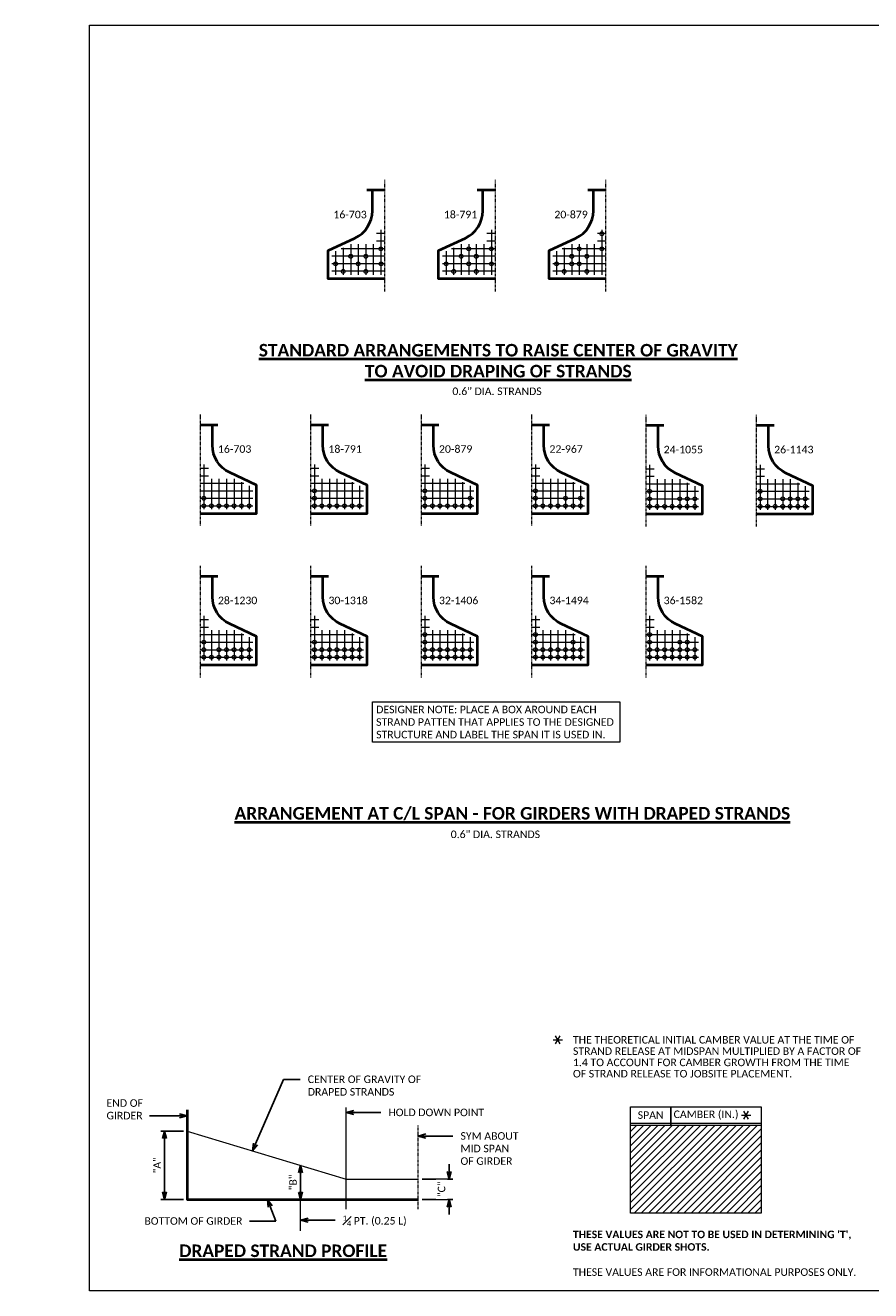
# Model space of a CAD drawing. Extents: x -388 to 987, y 70 to 322.
# Tile 13 of 16: x 256 to 424, y 70 to 322. Entities that reach past the tile are written whole.
import ezdxf
from ezdxf import colors
from ezdxf.entities.mleader import LeaderData, LeaderLine
from ezdxf.enums import TextEntityAlignment as Align
from ezdxf.math import Vec2, Vec3

# ---------------------------------------------------------------- set-up
doc = ezdxf.new("R2010")
doc.units = 0
doc.header["$MEASUREMENT"] = 0
doc.linetypes.add('Wisdot4', pattern=[0.28125, 0.125, -0.0625, 0.03125, -0.0625])
for name, color, linetype, lineweight in [('B_ANNO', 7, 'Continuous', 18), ('B_ANNO_DIM', 7, 'Continuous', 18), ('B_ANNO_SYMB', 7, 'Continuous', 18), ('B_ANNO_TEXT', 7, 'Continuous', 18), ('B_ANNO_TEXT_TITLE', 7, 'Continuous', 40), ('B_CNTR_GIRD', 2, 'Wisdot4', 18), ('B_CONC_GIRD', 50, 'Continuous', 40), ('B_DETAIL', 7, 'Continuous', 18), ('B_STEEL', 92, 'Continuous', 18)]:
    doc.layers.add(name, color=color, linetype=linetype, lineweight=lineweight)
doc.layers.add('B_ANNO_DESIGN_NOTES', color=1, linetype='Continuous', lineweight=18, true_color=0xff0000)
doc.layers.add('B_ANNO_NOPLOT', color=47, linetype='Continuous', lineweight=18, plot=False)
doc.styles.add('Annotative', font='calibri.ttf', dxfattribs={"height": 0.0625})
doc.styles.get("Standard").update_dxf_attribs({"font": 'calibri.ttf'})
doc.styles.add('Title', font='calibrib.ttf', dxfattribs={"height": 0.125})
doc.dimstyles.new('Annotative', dxfattribs={"dimscale": 0, "dimtxt": 0.0625, "dimasz": 0.0625, "dimexe": 0.03125, "dimexo": 0.03125, "dimgap": 0.03125, "dimtad": 1, "dimdec": 3, "dimzin": 3, "dimdsep": 46, "dimlunit": 4, "dimtxsty": 'Standard', "dimblk": 'OPEN30', "dimcen": 0.03125, "dimaunit": 1, "dimadec": 0, "dimazin": 3, "dimtfac": 0.75, "dimtdec": 3, "dimtofl": 0, "dimtmove": 0, "dimatfit": 3, "dimldrblk": 'OPEN30', "dimfxl": 1, "dimtfill": 1, "dimfrac": 1, "dimtolj": 1, "dimtzin": 0, "dimarcsym": 0})

# ---------------------------------------------------------------- blocks, each defined once
blk = doc.blocks.new('_Open30')
at = {"color": 0, "linetype": 'ByBlock', "lineweight": -2}
for p, q in [((-1, 0.27), (0, 0)), ((0, 0), (-1, -0.27)), ((0, 0), (-1, 0))]:
    blk.add_line(p, q, dxfattribs=at)
blk = doc.blocks.new('*D72')
at = {"layer": 'B_ANNO_DIM', "color": 0, "lineweight": -2, "transparency": 16777216}
for p, q in [((18.67, 31.79), (14.17, 31.79)), ((14.92, 19.67), (14.92, 30.29)), ((18.67, 18.17), (14.17, 18.17))]:
    blk.add_line(p, q, dxfattribs=at)
at = {"layer": 'Defpoints', "color": 0, "transparency": 16777216}
for p in [(14.92, 31.79), (19.42, 31.79), (19.42, 18.17)]:
    blk.add_point(p, dxfattribs=at)
at = {"layer": 'B_ANNO_DIM', "color": 0, "lineweight": -2, "transparency": 16777216, "xscale": 1.5, "yscale": 1.5, "zscale": 1.5}
for p, rotation in [((14.92, 31.79), 90), ((14.92, 18.17), 270)]:
    blk.add_blockref('_Open30', p, dxfattribs=dict(at, rotation=rotation))
at = {"layer": 'B_ANNO_DIM', "color": 0, "transparency": 16777216, "insert": (13.41, 24.98), "char_height": 1.5, "attachment_point": 5, "rotation": 90, "bg_fill": 3, "box_fill_scale": 1.25, "bg_fill_color": 256, "bg_fill_true_color": 13158600, "bg_fill_transparency": 0}
blk.add_mtext('\\A1;"A"', dxfattribs=at)
blk = doc.blocks.new('*D71')
at = {"layer": 'B_ANNO_DIM', "color": 0, "lineweight": -2, "transparency": 16777216}
for p, q in [((71.59, 23.72), (71.59, 25.22)), ((66.21, 22.22), (72.34, 22.22)), ((66.21, 18.17), (72.34, 18.17)), ((71.59, 16.67), (71.59, 15.17))]:
    blk.add_line(p, q, dxfattribs=at)
at = {"layer": 'Defpoints', "color": 0, "transparency": 16777216}
for p in [(65.46, 22.22), (65.46, 18.17)]:
    blk.add_point(p, dxfattribs=at)
at = {"layer": 'B_ANNO_DIM', "color": 0, "lineweight": -2, "transparency": 16777216, "xscale": 1.5, "yscale": 1.5, "zscale": 1.5}
for p, rotation in [((71.59, 22.22), 270), ((71.59, 18.17), 90)]:
    blk.add_blockref('_Open30', p, dxfattribs=dict(at, rotation=rotation))
at = {"layer": 'B_ANNO_DIM', "color": 0, "transparency": 16777216, "insert": (70.07, 20.2), "char_height": 1.5, "attachment_point": 5, "rotation": 90, "bg_fill": 3, "box_fill_scale": 1.25, "bg_fill_color": 256, "bg_fill_true_color": 13158600, "bg_fill_transparency": 0}
blk.add_mtext('\\A1;"C"', dxfattribs=at)
at = {"layer": 'Defpoints', "color": 0, "transparency": 16777216}
blk.add_point((71.59, 22.22), dxfattribs=at)
blk = doc.blocks.new('*D64')
at = {"layer": 'B_ANNO_DIM', "color": 0, "lineweight": -2, "transparency": 16777216}
blk.add_line((41.98, 19.67), (41.98, 23.47), dxfattribs=at)
at = {"layer": 'Defpoints', "color": 0, "transparency": 16777216}
for p in [(41.98, 24.97), (41.98, 24.97), (41.98, 18.17)]:
    blk.add_point(p, dxfattribs=at)
at = {"layer": 'B_ANNO_DIM', "color": 0, "lineweight": -2, "transparency": 16777216, "xscale": 1.5, "yscale": 1.5, "zscale": 1.5}
for p, rotation in [((41.98, 24.97), 90), ((41.98, 18.17), 270)]:
    blk.add_blockref('_Open30', p, dxfattribs=dict(at, rotation=rotation))
at = {"layer": 'B_ANNO_DIM', "color": 0, "transparency": 16777216, "insert": (40.48, 21.57), "char_height": 1.5, "attachment_point": 5, "rotation": 90, "bg_fill": 3, "box_fill_scale": 1.25, "bg_fill_color": 256, "bg_fill_true_color": 13158600, "bg_fill_transparency": 0}
blk.add_mtext('\\A1;"B"', dxfattribs=at)
blk = doc.blocks.new('SYMBOLS')
at = {"layer": 'B_ANNO_SYMB', "color": 0, "lineweight": -2}
for p, q in [((-1.73, -0.79), (-1.26, 0.02)), ((-1.26, -0.79), (-1.73, 0.02)), ((-1.97, -0.38), (-1.03, -0.38))]:
    blk.add_line(p, q, dxfattribs=at)
blk = doc.blocks.new('STRAND ARANGEMENT DETAIL')
at = {"layer": 'B_CNTR_GIRD'}
blk.add_line((0, 22.29), (0, 0), dxfattribs=at)
at = {"layer": 'B_CONC_GIRD'}
blk.add_line((0, 20.23), (-3.56, 20.23), dxfattribs=at)
blk.add_lwpolyline([(0, 2.58), (-11.25, 2.58), (-11.25, 8.2), (-5.9, 10.7, 0.290745), (-2.44, 16.14), (-2.44, 20.23)], format="xyb", dxfattribs=at)
at = {"layer": 'B_DETAIL'}
for p, q in [((0, 11.58), (-1.64, 11.58)), ((-0.75, 12.32), (-0.75, 3.41)), ((-9.75, 8.07), (-9.75, 3.41)), ((0, 8.58), (-8.68, 8.58)), ((-8.25, 8.78), (-8.25, 3.41)), ((-6.75, 9.48), (-6.75, 3.41)), ((-5.25, 9.48), (-5.25, 3.41)), ((-3.75, 9.48), (-3.75, 3.41)), ((-2.25, 9.48), (-2.25, 3.41)), ((0, 10.08), (-1.64, 10.08)), ((0, 7.08), (-10.5, 7.08)), ((0, 5.58), (-10.5, 5.58)), ((0, 4.08), (-10.5, 4.08))]:
    blk.add_line(p, q, dxfattribs=at)
blk = doc.blocks.new('INS_G36W_BASE2')
at = {"layer": 'B_ANNO_DESIGN_NOTES', "transparency": 33554687}
h = blk.add_hatch(dxfattribs=at)
h.set_pattern_fill('ANSI31', color=256, scale=8)
h.set_pattern_definition([(45, (120.6927, 24.2145), (-0.707107, 0.707107), [])])
h.paths.add_polyline_path([(133.6927, 32.9645), (133.6927, 15.4645), (107.6927, 15.4645), (107.6927, 32.9645)])
at = {"transparency": 33554687}
blk.add_line((115.6927, 32.9645), (115.6927, 36.6269), dxfattribs=at)
at = {"layer": 'B_ANNO', "transparency": 33554687}
for p, q in [((133.6927, 33.3152), (107.6927, 33.3152)), ((107.6927, 32.9645), (107.6927, 32.9645))]:
    blk.add_line(p, q, dxfattribs=at)
blk.add_lwpolyline([(107.6927, 32.9645), (107.6927, 36.6269), (133.6927, 36.6269), (133.6927, 32.9645)], dxfattribs=at)
blk.add_lwpolyline([(133.6927, 32.9645), (133.6927, 15.4645), (107.6927, 15.4645), (107.6927, 32.9645)], close=True, dxfattribs=at)
at = {"layer": 'B_ANNO_DIM', "transparency": 33554687}
for p, q in [((38.6, 42.0956), (41.0776, 42.0956)), ((51.0697, 16.236), (51.0697, 36.4704)), ((41.9835, 11.9463), (41.9835, 18.4565))]:
    blk.add_line(p, q, dxfattribs=at)
at = {"layer": 'B_CNTR_GIRD', "transparency": 33554687}
blk.add_line((65.4285, 16.236), (65.4285, 32.9087), dxfattribs=at)
at = {"layer": 'B_STEEL', "transparency": 33554687}
for centre in [(101.9743, 210.5044), (57.9743, 207.505), (75.4741, 207.505), (79.9741, 207.505), (97.4743, 207.5044), (101.9743, 207.5044), (48.9743, 204.505), (51.9743, 206.005), (53.4743, 204.505), (54.9743, 206.005), (58.0181, 204.5046), (70.9741, 204.505), (73.9741, 206.005), (75.4741, 204.505), (76.9741, 206.005), (80.0177, 204.5046), (92.9743, 204.5044), (95.9743, 206.0044), (95.9743, 204.5046), (97.4743, 204.5044), (98.9742, 206.0046), (50.4758, 203.005), (54.9758, 203.005), (72.4756, 203.005), (76.9756, 203.005), (94.4758, 203.0044), (98.9758, 203.0044), (44.7408, 159.3039), (66.7407, 159.3045), (88.7408, 159.3035), (111.4841, 159.1989), (133.4845, 159.1989), (22.7409, 157.8039), (22.7409, 156.3039), (24.2394, 156.3039), (25.7409, 156.3039), (27.2409, 156.3039), (28.7409, 156.3039), (30.2394, 156.3039), (31.7409, 156.3039), (44.7408, 157.8039), (44.7408, 156.3039), (46.2393, 156.3039), (47.7408, 156.3039), (49.2408, 156.3039), (50.7408, 156.3039), (52.2393, 156.3039), (53.7408, 156.3039), (66.7407, 157.8045), (66.7407, 156.3045), (68.2392, 156.3045), (69.7407, 156.3045), (71.2407, 156.3045), (72.7407, 156.3045), (74.2392, 156.3045), (75.7407, 157.8045), (75.7407, 156.3045), (88.7408, 157.8035), (88.7408, 156.3035), (90.2393, 156.3035), (91.7408, 156.3035), (93.2408, 156.3035), (94.7408, 157.8035), (94.7408, 156.3035), (96.2393, 156.3035), (97.7408, 157.8035), (97.7408, 156.3035), (111.4841, 157.6989), (111.4841, 156.1989), (112.9826, 156.1989), (114.4841, 156.1989), (115.9841, 156.1989), (117.4841, 157.6989), (117.4841, 156.1989), (118.9826, 156.1989), (118.9841, 157.6989), (120.484, 157.6989), (120.484, 156.1989), (133.4845, 157.6989), (133.4845, 156.1989), (134.983, 156.1989), (136.4845, 156.1989), (137.9845, 157.6989), (137.9845, 156.1989), (139.4845, 157.6989), (139.4845, 156.1989), (140.983, 156.1989), (140.9845, 157.6989), (142.4844, 157.6989), (142.4844, 156.1989), (22.7407, 129.1522), (44.7409, 129.1522), (66.7408, 130.6512), (66.7408, 129.1512), (88.7409, 130.6517), (88.7409, 129.1517), (96.2413, 129.1517), (111.4842, 130.6517), (111.4842, 129.1517), (117.4842, 129.1517), (118.9844, 129.1517), (22.7407, 127.6522), (22.7407, 126.1522), (24.2392, 126.1522), (25.7407, 127.6522), (25.7407, 126.1522), (27.2407, 127.6522), (27.2407, 126.1522), (28.7407, 127.6522), (28.7407, 126.1522), (30.2392, 126.1522), (30.2407, 127.6522), (31.7407, 127.6522), (31.7407, 126.1522), (44.7409, 127.6522), (44.7409, 126.1522), (46.2394, 126.1522), (46.2409, 127.6522), (47.7409, 127.6522), (47.7409, 126.1522), (49.2409, 127.6522), (49.2409, 126.1522), (50.7409, 127.6522), (50.7409, 126.1522), (52.2394, 126.1522), (52.2409, 127.6522), (53.7409, 127.6522), (53.7409, 126.1522), (66.7408, 127.6512), (66.7408, 126.1512), (68.2393, 126.1512), (68.2408, 127.6512), (69.7408, 127.6512), (69.7408, 126.1512), (71.2408, 127.6512), (71.2408, 126.1512), (72.7408, 127.6512), (72.7408, 126.1512), (74.2393, 126.1512), (74.2408, 127.6512), (75.7408, 127.6512), (75.7408, 126.1512), (88.7409, 127.6517), (88.7409, 126.1517), (90.2394, 126.1517), (90.2409, 127.6517), (91.7409, 127.6517), (91.7409, 126.1517), (93.2409, 127.6517), (93.2409, 126.1517), (94.7409, 127.6517), (94.7409, 126.1517), (96.2394, 126.1517), (96.2409, 127.6517), (97.7409, 127.6517), (97.7409, 126.1517), (111.4842, 127.6517), (111.4842, 126.1517), (112.9827, 126.1517), (112.9842, 127.6517), (114.4842, 127.6517), (114.4842, 126.1517), (115.9842, 127.6517), (115.9842, 126.1517), (117.4842, 127.6517), (117.4842, 126.1517), (118.9826, 126.1517), (118.9841, 127.6517), (120.4841, 127.6517), (120.4841, 126.1517)]:
    blk.add_circle(centre, 0.375, dxfattribs=at)
at = {"layer": 'B_ANNO_SYMB', "transparency": 33554687, "xscale": 2, "yscale": 2, "zscale": 2}
for p in [(96.2271, 50.7211), (133.6927, 35.7395)]:
    blk.add_blockref('SYMBOLS', p, dxfattribs=at)
at = {"layer": 'B_CONC_GIRD', "transparency": 33554687}
for p in [(58.7242, 198.9296), (80.7242, 198.9296), (102.7242, 198.9296)]:
    blk.add_blockref('STRAND ARANGEMENT DETAIL', p, dxfattribs=at)
at = {"layer": 'B_CONC_GIRD', "transparency": 33554687, "xscale": -1}
for p in [(21.9909, 152.2289), (43.9909, 152.2289), (65.9909, 152.2289), (87.9909, 152.2289), (110.7344, 152.1233), (132.7344, 152.1233), (21.9909, 122.0767), (43.9909, 122.0767), (65.9909, 122.0767), (87.9909, 122.0767), (110.7344, 122.0767)]:
    blk.add_blockref('STRAND ARANGEMENT DETAIL', p, dxfattribs=at)
at = {"layer": 'B_ANNO_DESIGN_NOTES', "transparency": 33554687, "insert": (57.0396, 116.5024), "char_height": 1.5, "width": 47.751133, "attachment_point": 1, "style": 'Annotative', "bg_fill": 16, "box_fill_scale": 1.5, "bg_fill_color": 256, "bg_fill_transparency": 0}
blk.add_mtext('DESIGNER NOTE: PLACE A BOX AROUND EACH STRAND PATTEN THAT APPLIES TO THE DESIGNED STRUCTURE AND LABEL THE SPAN IT IS USED IN.', dxfattribs=at)
at = {"layer": 'B_ANNO_TEXT', "transparency": 33554687, "style": 'Annotative'}
for s, insert, char_height, width, attachment_point in [('16-703', (55.169, 215.0722), 1.5, 6.745486, 3), ('18-791', (77.169, 215.0722), 1.5, 6.745486, 3), ('20-879', (99.169, 215.0722), 1.5, 6.745486, 3), ('16-703', (25.5461, 168.3715), 1.5, 6.745486, 1), ('18-791', (47.5461, 168.3715), 1.5, 6.745486, 1), ('20-879', (69.5461, 168.3715), 1.5, 6.745486, 1), ('22-967', (91.5461, 168.3715), 1.5, 6.745486, 1), ('24-1055', (114.2896, 168.2659), 1.5, 7.949167, 1), ('26-1143', (136.2896, 168.2659), 1.5, 7.949167, 1), ('28-1230', (25.5461, 138.2193), 1.5, 7.949167, 1), ('30-1318', (47.5461, 138.2193), 1.5, 7.949167, 1), ('32-1406', (69.5461, 138.2193), 1.5, 7.949167, 1), ('34-1494', (91.5461, 138.2193), 1.5, 7.949167, 1), ('36-1582', (114.2896, 138.2193), 1.5, 7.949167, 1), ('SPAN', (111.6927, 34.9711), 1.50002, 8, 5), ('CAMBER (IN.)', (122.7274, 34.9711), 1.500022, 14.069363, 5), ("{\\fCalibri|b1|i0|c0|p34;THESE VALUES ARE NOT TO BE USED IN DETERMINING 'T', USE ACTUAL GIRDER SHOTS.\\P}\\PTHESE VALUES ARE FOR INFORMATIONAL PURPOSES ONLY.", (96.2271, 11.9645), 1.500001, 57.484483, 1)]:
    blk.add_mtext(s, dxfattribs=dict(at, insert=insert, char_height=char_height, width=width, attachment_point=attachment_point))
at = {"layer": 'B_ANNO_TEXT', "transparency": 33554687, "char_height": 1.500001, "attachment_point": 1, "line_spacing_factor": 0.8, "style": 'Annotative'}
for insert in [(72.218, 179.8728), (71.89, 91.6397)]:
    blk.add_mtext('0.6" DIA. STRANDS', dxfattribs=dict(at, insert=insert))
at = {"layer": 'B_ANNO_TEXT', "transparency": 33554687, "insert": (96.2271, 50.7211), "char_height": 1.5000008, "width": 57.484483, "attachment_point": 1, "line_spacing_factor": 0.9, "style": 'Annotative'}
blk.add_mtext('THE THEORETICAL INITIAL CAMBER VALUE AT THE TIME OF STRAND RELEASE AT MIDSPAN MULTIPLIED BY A FACTOR OF 1.4 TO ACCOUNT FOR CAMBER GROWTH FROM THE TIME OF STRAND RELEASE TO JOBSITE PLACEMENT.', dxfattribs=at)
at = {"layer": 'B_ANNO_TEXT', "transparency": 33554687, "style": 'Annotative'}
blk.add_attdef('HAU', text='', height=1.5, dxfattribs=at).set_placement((312.9622, 153.7281, 0.8422), align=Align.MIDDLE_CENTER)
at = {"layer": 'B_ANNO_TEXT_TITLE', "transparency": 33554687, "insert": (81.3488, 188.5533), "char_height": 2.4996, "attachment_point": 2, "style": 'Title'}
blk.add_mtext('{\\LSTANDARD ARRANGEMENTS TO RAISE CENTER OF GRAVITY\\PTO AVOID DRAPING OF STRANDS}', dxfattribs=at)
at = {"layer": 'B_ANNO_TEXT_TITLE', "transparency": 33554687, "line_spacing_factor": 0.8, "style": 'Title'}
for s, insert, char_height, attachment_point in [('{\\LARRANGEMENT AT C/L SPAN - FOR GIRDERS WITH DRAPED STRANDS}', (84.1594, 96.3299), 2.4996, 2), ('{\\LDRAPED STRAND PROFILE}', (17.8345, 9.2035), 2.499987, 1)]:
    blk.add_mtext(s, dxfattribs=dict(at, insert=insert, char_height=char_height, attachment_point=attachment_point))
at = {"layer": 'B_ANNO_DIM', "transparency": 33554687}
dim = blk.add_linear_dim(base=(14.9171, 31.7875), p1=(19.419, 18.171), p2=(19.419, 31.7875), angle=270, text='"A"', dimstyle='Annotative', dxfattribs=at)
dim.commit()
dim.dimension.update_dxf_attribs({"geometry": '*D72', "text_midpoint": (13.4136, 24.9792)})
ml = blk.add_multileader_mtext('Standard', dxfattribs=at)
ml.set_content('CENTER OF GRAVITY OF\\PDRAPED STRANDS', color=256)
ml.set_leader_properties()
ml.set_arrow_properties(name='OPEN30')
ml.build(insert=Vec2(0, 0))
ml.multileader.update_dxf_attribs({"dogleg_length": 0.125, "arrow_head_size": 1.5, "scale": 24})
ctx = ml.context
ctx.base_point, ctx.scale, ctx.char_height, ctx.arrow_head_size, ctx.landing_gap_size, ctx.plane_origin = Vec3(41.924, 42.0956, 0.8422), 24, 1.5, 1.5, 1.5, Vec3(32.4185, 27.858, 0.8422)
notes = []
notes.append((ctx, [(0, (1, 1, 0), (41.0776, 42.0956, 0.8422), (1, 0), 0.8464, [(0, [(32.4185, 27.858, 0.8422), (38.6, 42.0956, 0.8422)], 0, [])])]))
ctx.mtext.insert, ctx.mtext.flow_direction = Vec3(43.424, 42.8566, 0.8422), 5
ml = blk.add_multileader_mtext('Standard', dxfattribs=at)
ml.set_content('HOLD DOWN POINT', color=256)
ml.set_leader_properties()
ml.set_arrow_properties(name='OPEN30')
ml.build(insert=Vec2(0, 0))
ml.multileader.update_dxf_attribs({"dogleg_length": 0.125, "arrow_head_size": 1.5, "scale": 24})
ctx = ml.context
ctx.base_point, ctx.scale, ctx.char_height, ctx.arrow_head_size, ctx.landing_gap_size, ctx.plane_origin = Vec3(57.979, 35.5006, 0.8422), 24, 1.5, 1.5, 1.5, Vec3(51.0697, 35.5006, 0.8422)
notes.append((ctx, [(0, (1, 1, 0), (54.979, 35.5006, 0.8422), (1, 0), 3, [(0, [(51.0697, 35.5006, 0.8422)], 0, [])])]))
ctx.mtext.insert, ctx.mtext.flow_direction = Vec3(59.479, 36.2616, 0.8422), 5
ml = blk.add_multileader_mtext('Standard', dxfattribs=at)
ml.set_content('\\A1;{\\H0.7x;\\S1#4;} PT. (0.25 L)', color=256)
ml.set_leader_properties()
ml.set_arrow_properties(name='OPEN30')
ml.build(insert=Vec2(0, 0))
ml.multileader.update_dxf_attribs({"dogleg_length": 0.125, "arrow_head_size": 1.5, "scale": 24})
ctx = ml.context
ctx.base_point, ctx.scale, ctx.char_height, ctx.arrow_head_size, ctx.landing_gap_size, ctx.plane_origin = Vec3(48.8928, 14.0257, 0.8422), 24, 1.5, 1.5, 1.5, Vec3(41.9835, 14.0257, 0.8422)
notes.append((ctx, [(0, (1, 1, 0), (45.8928, 14.0257, 0.8422), (1, 0), 3, [(0, [(41.9835, 14.0257, 0.8422)], 0, [])])]))
ctx.mtext.insert, ctx.mtext.flow_direction = Vec3(50.3928, 14.9748, 0.8422), 5
for ctx, leaders in notes:
    for number, flags, end, landing, length, lines in leaders:
        leader = LeaderData()
        leader.index, (leader.has_last_leader_line, leader.has_dogleg_vector, leader.attachment_direction) = number, flags
        leader.last_leader_point, leader.dogleg_vector, leader.dogleg_length = Vec3(end), Vec3(landing), length
        for number, points, colour, breaks in lines:
            line = LeaderLine()
            line.index, line.vertices, line.color, line.breaks = number, Vec3.list(points), colors.encode_raw_color(colour), breaks
            leader.lines.append(line)
        ctx.leaders.append(leader)
for base, p1, p2, text, picture, middle in [((71.5857, 22.2201), (65.4592, 18.171), (65.4592, 22.2201), '"C"', '*D71', (70.0707, 20.1955)), ((41.9835, 24.9667), (41.9835, 18.171), (41.9835, 24.9667), '"B"', '*D64', (40.4835, 21.5688))]:
    dim = blk.add_linear_dim(base=base, p1=p1, p2=p2, angle=270, text=text, dimstyle='Annotative', dxfattribs=at)
    dim.commit()
    dim.dimension.update_dxf_attribs({"geometry": picture, "text_midpoint": middle})
ml = blk.add_multileader_mtext('Standard', dxfattribs=at)
ml.set_content('END OF\\PGIRDER', color=256)
ml.set_leader_properties()
ml.set_arrow_properties(name='OPEN30')
ml.build(insert=Vec2(0, 0))
ml.multileader.update_dxf_attribs({"text_right_attachment_type": 3, "dogleg_length": 0.125, "arrow_head_size": 1.5, "scale": 24})
ctx = ml.context
ctx.base_point, ctx.scale, ctx.char_height, ctx.arrow_head_size, ctx.landing_gap_size, ctx.plane_origin = Vec3(1.8632, 37.3642, 0.8422), 24, 1.5, 1.5, 1.5, Vec3(19.419, 34.8353, 0.8422)
ctx.right_attachment = 3
notes = []
notes.append((ctx, [(0, (1, 1, 0), (14.9293, 34.8353, 0.8422), (-1, 0), 3, [(0, [(19.419, 34.8353, 0.8422)], 0, [])])]))
ctx.mtext.insert, ctx.mtext.flow_direction = Vec3(3.3632, 38.1246, 0.8422), 5
ml = blk.add_multileader_mtext('Standard', dxfattribs=at)
ml.set_content('BOTTOM OF GIRDER', color=256)
ml.set_leader_properties()
ml.set_arrow_properties(name='OPEN30')
ml.build(insert=Vec2(0, 0))
ml.multileader.update_dxf_attribs({"dogleg_length": 0.125, "arrow_head_size": 1.5, "scale": 24})
ctx = ml.context
ctx.base_point, ctx.scale, ctx.char_height, ctx.arrow_head_size, ctx.landing_gap_size, ctx.plane_origin = Vec3(9.4038, 13.8725, 0.8422), 24, 1.5, 1.5, 1.5, Vec3(35.4232, 18.171, 0.8422)
notes.append((ctx, [(0, (1, 1, 0), (34.8334, 13.8725, 0.8422), (-1, 0), 3, [(0, [(35.4232, 18.171, 0.8422), (37.05, 13.8725, 0.8422)], 0, [])])]))
ctx.mtext.insert, ctx.mtext.flow_direction = Vec3(10.9038, 14.6335, 0.8422), 5
for ctx, leaders in notes:
    for number, flags, end, landing, length, lines in leaders:
        leader = LeaderData()
        leader.index, (leader.has_last_leader_line, leader.has_dogleg_vector, leader.attachment_direction) = number, flags
        leader.last_leader_point, leader.dogleg_vector, leader.dogleg_length = Vec3(end), Vec3(landing), length
        for number, points, colour, breaks in lines:
            line = LeaderLine()
            line.index, line.vertices, line.color, line.breaks = number, Vec3.list(points), colors.encode_raw_color(colour), breaks
            leader.lines.append(line)
        ctx.leaders.append(leader)
at = {"layer": 'B_ANNO_NOPLOT', "transparency": 33554687, "flags": 128}
blk.add_lwpolyline([(0, 252), (323.9277, 252), (323.9277, 238.8552), (378, 238.8552), (378, 40.4996), (316.5708, 40.4996), (316.5708, 0), (0, 0), (0, 252)], dxfattribs=at)
at = {"layer": 'B_CONC_GIRD', "transparency": 33554687}
blk.add_lwpolyline([(19.419, 36.0198), (19.419, 18.171), (65.4592, 18.171)], dxfattribs=at)
at = {"layer": 'B_STEEL', "transparency": 33554687}
blk.add_lwpolyline([(19.419, 31.7875), (51.0697, 22.2201), (65.4592, 22.2201)], dxfattribs=at)
at = {"layer": 'B_ANNO_DIM', "transparency": 33554687}
ml = blk.add_multileader_mtext('Standard', dxfattribs=at)
ml.set_content('SYM ABOUT\\PMID SPAN\\POF GIRDER', color=256)
ml.set_leader_properties()
ml.set_arrow_properties(name='OPEN30')
ml.build(insert=Vec2(0, 0))
ml.multileader.update_dxf_attribs({"dogleg_length": 0.125, "arrow_head_size": 1.5, "scale": 24})
ctx = ml.context
ctx.base_point, ctx.scale, ctx.char_height, ctx.arrow_head_size, ctx.landing_gap_size, ctx.plane_origin = Vec3(72.3378, 30.8088, 0.8422), 24, 1.5, 1.5, 1.5, Vec3(65.4285, 30.8088, 0.8422)
notes = []
notes.append((ctx, [(0, (1, 1, 0), (69.3378, 30.8088, 0.8422), (1, 0), 3, [(0, [(65.4285, 30.8088, 0.8422)], 0, [])])]))
ctx.mtext.insert, ctx.mtext.flow_direction = Vec3(73.8378, 31.5698, 0.8422), 5
for ctx, leaders in notes:
    for number, flags, end, landing, length, lines in leaders:
        leader = LeaderData()
        leader.index, (leader.has_last_leader_line, leader.has_dogleg_vector, leader.attachment_direction) = number, flags
        leader.last_leader_point, leader.dogleg_vector, leader.dogleg_length = Vec3(end), Vec3(landing), length
        for number, points, colour, breaks in lines:
            line = LeaderLine()
            line.index, line.vertices, line.color, line.breaks = number, Vec3.list(points), colors.encode_raw_color(colour), breaks
            leader.lines.append(line)
        ctx.leaders.append(leader)

msp = doc.modelspace()

# ---------------------------------------------------------------- block references
at = {"transparency": 33554687}
msp.add_blockref('INS_G36W_BASE2', (268.69, 70.01), dxfattribs=at)

doc.saveas('drawing.dxf')
